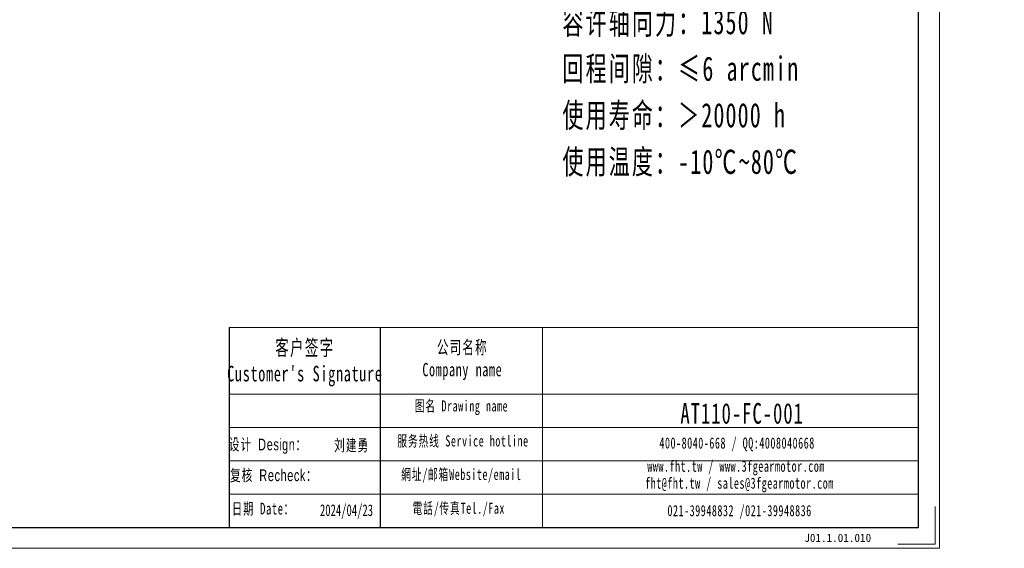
# Model space of a CAD drawing. Header units: millimetres. Extents: x -4 to 775, y 0 to 529.
# Tile 2 of 7: x 355 to 775, y 0 to 226. Entities that reach past the tile are written whole.
import ezdxf

# ---------------------------------------------------------------- set-up
doc = ezdxf.new("R2010")
doc.units = ezdxf.units.MM
doc.layers.add('6文字层', color=3, linetype='Continuous')
doc.layers.add('7标注层', color=4, linetype='Continuous')
for name, color, linetype, lineweight in [('SLD-0', 7, 'Continuous', 18), ('图框_外框线', 7, 'Continuous', 18), ('尺寸线层', 3, 'Continuous', 18)]:
    doc.layers.add(name, color=color, linetype=linetype, lineweight=lineweight)
doc.styles.add('标准', font='txt', dxfattribs={"width": 0.667})
doc.styles.add('样式 1', font='txt')

msp = doc.modelspace()

# ---------------------------------------------------------------- linework, layer by layer
msp.add_line((508.51151, 94.33304), (508.51151, 8.8847))
at = {"layer": '7标注层', "color": 0}
msp.add_line((444.05409, 94.33304), (444.05409, 8.89931), dxfattribs=at)
at = {"layer": '图框_外框线'}
for p, q in [((444.05409, 94.33304), (508.51151, 94.33304)), ((508.51151, 94.33304), (508.51151, 8.89931)), ((508.51151, 94.33304), (738.64303, 94.33304)), ((577.96005, 94.33304), (577.96005, 8.89931)), ((444.05409, 65.82374), (508.51151, 65.82374)), ((508.51151, 65.82374), (738.64303, 65.82374)), ((444.05409, 51.56909), (738.64303, 51.56909)), ((444.05409, 37.31444), (738.64303, 37.31444)), ((444.05409, 23.05979), (738.64303, 23.05979))]:
    msp.add_line(p, q, dxfattribs=at)
at = {"layer": '图框_外框线', "color": 3}
msp.add_lwpolyline([(0, 0), (747.54235, 0), (747.54235, 528.61923), (0, 528.61923)], close=True, dxfattribs=at)
at = {"layer": '图框_外框线', "color": 3, "lineweight": 25}
msp.add_lwpolyline([(44.49657, 8.89931), (738.64303, 8.89931), (738.64303, 519.71992), (44.49657, 519.71992)], close=True, dxfattribs=at)
at = {"layer": '图框_外框线', "color": 3}
msp.add_lwpolyline([(745.76248, 17.79863), (745.76248, 1.77986), (729.74372, 1.77986)], dxfattribs=at)

# ---------------------------------------------------------------- texts
at = {"layer": '6文字层', "insert": (689.8024, 6.21785), "char_height": 3.5, "width": 43.304423, "attachment_point": 1, "style": '样式 1'}
msp.add_mtext('J01.1.01.010', dxfattribs=at)
at = {"layer": 'SLD-0', "color": 1, "attachment_point": 2, "style": '标准'}
for s, insert, char_height, width in [("\\T1.1;客户签字\\PCustomer's Signature", (476.3939, 89.05871), 6.6521704, 82.7536857), ('\\T1.1;公司名称\\PCompany name', (543.67625, 88.70558), 5.7018603, 73.8212886), ('\\T1.1;图名 Drawing name', (543.2865, 63.1961), 4.7515503, 60.7660768), ('{\\H1.54560x;\\T1.10000;AT110-FC-001}', (663.23329, 62.04875), 5.7018603, 48.4110367), ('{\\fSimSun|b0|i0|c134|p2;\\T1.1;设计 \\fArial|b0|i0|c0|p34;Design\\fSimSun|b0|i0|c134|p2;：}', (460.63879, 46.86223), 5, 31.9717109), ('{\\fSimSun|b0|i0|c134|p2;\\T1.1;刘建勇}', (496.39215, 46.51509), 5, 31.9717109), ('\\T1.1;服务热线 Service hotline', (543.9603, 48.25494), 4.7515503, 67.6992472), ('\\T1.1;400-8040-668 / QQ:4008040668', (661.08781, 47.34703), 4.7515503, 138.3433313), ('\\T1.1;www.fht.tw / www.3fgearmotor.com ', (660.6497, 37.45019), 4.7515503, 138.4990676), ('{\\fSimSun|b0|i0|c134|p2;\\T1.1;复核 \\fArial|b0|i0|c0|p34;Recheck\\fSimSun|b0|i0|c134|p2;：}', (463.1219, 33.68429), 5, 60.9649861), ('\\T1.1;網址/邮箱Website/email', (543.22044, 33.93927), 4.7515503, 70.4685442), ('{\\T1.10000;fht@fht.tw / sales@3fgearmotor.com }', (662.09778, 30.21484), 4.7515503, 138.4990676), ('{\\T1.1;日期 Date：}', (458.63009, 19.44458), 5, 31.9717109), ('2024/04/23', (494.17778, 18.77955), 5, 31.9717109), ('\\T1.1;電話/传真Tel./Fax', (542.15588, 19.51198), 4.7515503, 71.3160743), ('\\T1.1;021-39948832 /021-39948836 ', (662.14746, 18.47308), 4.7515503, 105.7545152)]:
    msp.add_mtext(s, dxfattribs=dict(at, insert=insert, char_height=char_height, width=width))
at = {"layer": '尺寸线层', "insert": (586.4445, 349.2987), "char_height": 7.2576, "width": 181.6694567, "attachment_point": 1, "line_spacing_factor": 1.15057, "style": '标准'}
msp.add_mtext('\\T1.1;{\\H1.42857x;性能参数：\\P减速比：1:1\\P额定输出力矩：150 N.m\\P最大加速力矩：1.5倍额定扭矩\\P额定输入转速：1500 rpm\\P容许径向力：2700 N\\P容许轴向力：1350 N\\P回程间隙：≤6 arcmin\\P使用寿命：＞20000 h\\P使用温度：-10℃~80℃\\P}', dxfattribs=at)

doc.saveas('drawing.dxf')
